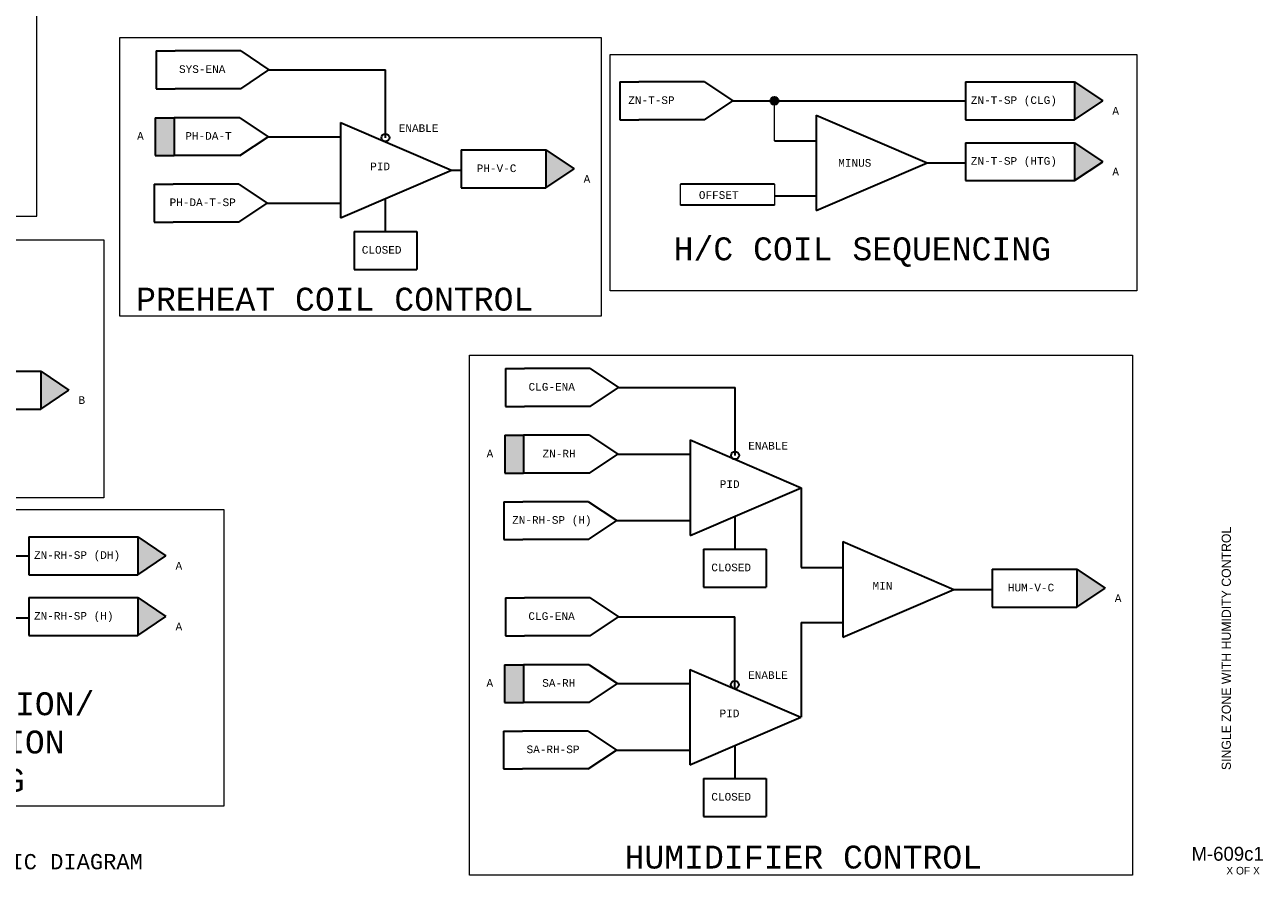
# Model space of a CAD drawing. Header units: inches. Extents: x 1.9 to 32.1, y 0.4 to 20.1.
# Tile 2 of 3: x 16 to 32.1, y 0.4 to 11.5. Entities that reach past the tile are written whole.
import ezdxf
from ezdxf.enums import TextEntityAlignment as Align

# ---------------------------------------------------------------- set-up
doc = ezdxf.new("R2010")
doc.units = ezdxf.units.IN
doc.header["$MEASUREMENT"] = 0
for name, color, linetype, lineweight in [('G-ANNO-DATA', 7, 'Continuous', 0), ('M-ANNO-SYMB', 6, 'Continuous', 30), ('M-ANNO-TEXT', 2, 'Continuous', 30), ('M-DIAG-GRPH', 6, 'Continuous', 13)]:
    doc.layers.add(name, color=color, linetype=linetype, lineweight=lineweight)
doc.styles.add('CONTROLTXT', font='monotxt.shx')
doc.styles.add('Style-LOW_RES_FILLED', font='LOW_RES_FILLED.shx')

msp = doc.modelspace()

# ---------------------------------------------------------------- hatches: boundary and pattern name
at = {"layer": 'M-ANNO-SYMB'}
for points in [[(29.673, 10.306), (29.673, 10.802), (30.042, 10.554)], [(25.803, 10.554, 1), (25.699, 10.554, 1)], [(29.673, 9.51), (29.673, 10.006), (30.042, 9.758)], [(22.225, 5.683), (22.225, 6.179), (22.473, 6.179), (22.473, 5.683)], [(29.705, 3.931), (29.705, 4.427), (30.074, 4.179)], [(22.223, 2.683), (22.223, 3.179), (22.471, 3.179), (22.471, 2.683)]]:
    msp.add_hatch(color=256, dxfattribs=at).paths.add_polyline_path(points, flags=16)
at = {"layer": 'M-ANNO-SYMB', "extrusion": (0, 0, -1)}
for points in [[(-17.904, 9.837), (-17.904, 10.333), (-17.656, 10.333), (-17.656, 9.837)], [(-22.762, 9.415), (-23.131, 9.663), (-22.762, 9.911)], [(-16.16, 6.522), (-16.529, 6.77), (-16.16, 7.018)], [(-17.428, 4.356), (-17.797, 4.604), (-17.428, 4.852)], [(-17.428, 3.56), (-17.797, 3.808), (-17.428, 4.056)]]:
    msp.add_hatch(color=256, dxfattribs=at).paths.add_polyline_path(points)

# ---------------------------------------------------------------- linework, layer by layer
at = {"layer": 'M-ANNO-SYMB'}
for p, q in [((17.668, 11.208), (17.668, 10.712)), ((17.668, 11.208), (17.916, 11.208)), ((18.775, 11.208), (17.916, 11.208)), ((18.775, 11.208), (19.144, 10.96)), ((18.775, 10.712), (19.144, 10.96)), ((19.144, 10.96), (20.666, 10.96)), ((20.666, 10.072), (20.666, 10.96)), ((17.668, 10.712), (17.916, 10.712)), ((18.775, 10.712), (17.916, 10.712)), ((23.731, 10.802), (23.979, 10.802)), ((23.731, 10.802), (23.731, 10.306)), ((24.838, 10.802), (23.979, 10.802)), ((24.838, 10.802), (25.207, 10.554)), ((28.248, 10.802), (29.673, 10.802)), ((28.248, 10.802), (28.248, 10.306)), ((29.673, 10.802), (30.042, 10.554)), ((29.673, 10.802), (29.673, 10.306)), ((24.838, 10.306), (25.207, 10.554)), ((25.207, 10.554), (28.248, 10.554)), ((29.673, 10.306), (30.042, 10.554)), ((26.295, 10.368), (26.295, 9.119)), ((26.295, 10.368), (27.747, 9.744)), ((17.656, 10.333), (17.656, 9.837)), ((17.656, 10.333), (17.904, 10.333)), ((18.763, 10.333), (17.904, 10.333)), ((17.904, 10.333), (17.904, 9.837)), ((18.763, 10.333), (19.132, 10.085)), ((20.079, 10.272), (21.531, 9.648)), ((20.079, 10.272), (20.079, 9.024)), ((23.731, 10.306), (23.979, 10.306)), ((24.838, 10.306), (23.979, 10.306)), ((28.248, 10.306), (29.673, 10.306)), ((18.763, 9.837), (19.132, 10.085)), ((19.132, 10.085), (20.079, 10.085)), ((21.655, 9.911), (22.762, 9.911)), ((21.655, 9.911), (21.655, 9.415)), ((22.762, 9.911), (23.131, 9.663)), ((22.762, 9.911), (22.762, 9.415)), ((25.751, 10.031), (26.295, 10.031)), ((28.248, 10.006), (29.673, 10.006)), ((28.248, 10.006), (28.248, 9.51)), ((29.673, 10.006), (30.042, 9.758)), ((29.673, 10.006), (29.673, 9.51)), ((17.656, 9.837), (17.904, 9.837)), ((18.763, 9.837), (17.904, 9.837)), ((26.295, 9.119), (27.747, 9.744)), ((27.747, 9.744), (28.248, 9.744)), ((29.673, 9.51), (30.042, 9.758)), ((20.079, 9.024), (21.531, 9.648)), ((21.531, 9.648), (21.655, 9.648)), ((22.762, 9.415), (23.131, 9.663)), ((17.644, 9.465), (17.644, 8.969)), ((17.644, 9.465), (17.892, 9.465)), ((18.751, 9.465), (17.892, 9.465)), ((18.751, 9.465), (19.12, 9.217)), ((21.655, 9.415), (22.762, 9.415)), ((25.751, 9.462), (24.522, 9.462)), ((28.248, 9.51), (29.673, 9.51)), ((20.664, 9.275), (20.664, 8.844)), ((25.751, 9.313), (26.295, 9.313)), ((18.751, 8.969), (19.12, 9.217)), ((19.12, 9.217), (20.079, 9.217)), ((25.751, 9.188), (24.522, 9.188)), ((17.644, 8.969), (17.892, 8.969)), ((18.751, 8.969), (17.892, 8.969)), ((20.256, 8.844), (21.075, 8.844)), ((20.256, 8.844), (20.256, 8.348)), ((21.075, 8.844), (21.075, 8.348)), ((20.256, 8.348), (21.075, 8.348)), ((15.052, 7.018), (16.16, 7.018)), ((16.16, 7.018), (16.16, 6.522)), ((16.16, 7.018), (16.529, 6.77)), ((22.237, 7.053), (22.237, 6.557)), ((22.237, 7.053), (22.485, 7.053)), ((23.344, 7.053), (22.485, 7.053)), ((23.344, 7.053), (23.714, 6.805)), ((23.344, 6.557), (23.714, 6.805)), ((23.714, 6.805), (25.236, 6.805)), ((25.236, 5.917), (25.236, 6.805)), ((16.16, 6.522), (16.529, 6.77)), ((15.052, 6.522), (16.16, 6.522)), ((22.237, 6.557), (22.485, 6.557)), ((23.344, 6.557), (22.485, 6.557)), ((22.225, 6.179), (22.225, 5.683)), ((22.225, 6.179), (22.473, 6.179)), ((23.332, 6.179), (22.473, 6.179)), ((22.473, 6.179), (22.473, 5.683)), ((23.332, 6.179), (23.702, 5.931)), ((24.648, 6.118), (24.648, 4.87)), ((24.648, 6.118), (26.1, 5.494)), ((23.332, 5.683), (23.702, 5.931)), ((23.702, 5.931), (24.648, 5.931)), ((22.225, 5.683), (22.473, 5.683)), ((23.332, 5.683), (22.473, 5.683)), ((24.648, 4.87), (26.1, 5.494)), ((26.1, 5.494), (26.1, 4.452)), ((22.213, 5.311), (22.213, 4.815)), ((22.213, 5.311), (22.461, 5.311)), ((23.32, 5.311), (22.461, 5.311)), ((23.32, 5.311), (23.69, 5.063)), ((23.32, 4.815), (23.69, 5.063)), ((23.69, 5.063), (24.648, 5.063)), ((25.233, 5.121), (25.233, 4.69)), ((16.003, 4.852), (17.428, 4.852)), ((16.003, 4.852), (16.003, 4.356)), ((17.428, 4.852), (17.797, 4.604)), ((17.428, 4.852), (17.428, 4.356)), ((22.213, 4.815), (22.461, 4.815)), ((23.32, 4.815), (22.461, 4.815)), ((26.645, 4.789), (28.097, 4.164)), ((26.645, 4.789), (26.645, 3.54)), ((12.962, 4.604), (16.003, 4.604)), ((17.428, 4.356), (17.797, 4.604)), ((24.825, 4.69), (25.644, 4.69)), ((24.825, 4.69), (24.825, 4.194)), ((25.644, 4.69), (25.644, 4.194)), ((26.1, 4.452), (26.645, 4.452)), ((28.598, 4.427), (29.705, 4.427)), ((28.598, 4.427), (28.598, 3.931)), ((29.705, 4.427), (30.074, 4.179)), ((29.705, 4.427), (29.705, 3.931)), ((16.003, 4.356), (17.428, 4.356)), ((16.003, 4.056), (17.428, 4.056)), ((16.003, 4.056), (16.003, 3.56)), ((17.428, 4.056), (17.797, 3.808)), ((17.428, 4.056), (17.428, 3.56)), ((22.235, 4.053), (22.235, 3.557)), ((22.235, 4.053), (22.483, 4.053)), ((23.342, 4.053), (22.483, 4.053)), ((23.342, 4.053), (23.711, 3.805)), ((24.825, 4.194), (25.644, 4.194)), ((26.645, 3.54), (28.097, 4.164)), ((28.097, 4.164), (28.598, 4.164)), ((29.705, 3.931), (30.074, 4.179)), ((28.598, 3.931), (29.705, 3.931)), ((15.502, 3.794), (16.003, 3.794)), ((17.428, 3.56), (17.797, 3.808)), ((23.342, 3.557), (23.711, 3.805)), ((23.711, 3.805), (25.233, 3.805)), ((25.233, 2.866), (25.233, 3.805)), ((26.1, 3.733), (26.1, 2.494)), ((26.1, 3.733), (26.645, 3.733)), ((16.003, 3.56), (17.428, 3.56)), ((22.235, 3.557), (22.483, 3.557)), ((23.342, 3.557), (22.483, 3.557)), ((22.223, 3.179), (22.223, 2.683)), ((22.223, 3.179), (22.471, 3.179)), ((23.33, 3.179), (22.471, 3.179)), ((22.471, 3.179), (22.471, 2.683)), ((23.33, 3.179), (23.699, 2.931)), ((24.646, 3.118), (24.646, 1.87)), ((24.646, 3.118), (26.098, 2.494)), ((23.33, 2.683), (23.699, 2.931)), ((23.699, 2.931), (24.646, 2.931)), ((22.223, 2.683), (22.471, 2.683)), ((23.33, 2.683), (22.471, 2.683)), ((24.646, 1.87), (26.098, 2.494)), ((22.211, 2.311), (22.211, 1.815)), ((22.211, 2.311), (22.459, 2.311)), ((23.318, 2.311), (22.459, 2.311)), ((23.318, 2.311), (23.687, 2.063)), ((25.233, 2.122), (25.233, 1.691)), ((23.318, 1.815), (23.687, 2.063)), ((23.687, 2.063), (24.646, 2.063)), ((22.211, 1.815), (22.459, 1.815)), ((23.318, 1.815), (22.459, 1.815)), ((24.825, 1.691), (25.644, 1.691)), ((24.825, 1.691), (24.825, 1.195)), ((25.644, 1.691), (25.644, 1.195)), ((24.825, 1.195), (25.644, 1.195))]:
    msp.add_line(p, q, dxfattribs=at)
for centre in [(25.751, 10.554), (20.666, 10.072), (25.236, 5.917), (25.233, 2.917)]:
    msp.add_circle(centre, 0.0518, dxfattribs=at)
at = {"layer": 'M-DIAG-GRPH'}
for p, q in [((17.195, 11.381), (23.484, 11.381)), ((17.195, 7.737), (17.195, 11.381)), ((23.484, 11.381), (23.484, 7.737)), ((23.603, 11.158), (30.486, 11.158)), ((23.603, 8.067), (23.603, 11.158)), ((30.486, 11.158), (30.486, 8.067)), ((25.751, 10.031), (25.751, 10.554)), ((24.522, 9.188), (24.522, 9.462)), ((25.751, 9.462), (25.751, 9.188)), ((11.181, 8.734), (16.984, 8.734)), ((16.984, 8.734), (16.984, 5.363)), ((30.486, 8.067), (23.603, 8.067)), ((23.484, 7.737), (17.195, 7.737)), ((21.764, 7.227), (30.43, 7.227)), ((21.764, 0.425), (21.764, 7.227)), ((30.43, 7.227), (30.43, 0.425)), ((16.984, 5.363), (11.181, 5.363)), ((30.43, 0.425), (21.764, 0.425))]:
    msp.add_line(p, q, dxfattribs=at)
for points in [[(16.109, 20.118), (1.931, 20.118), (1.931, 9.046), (16.109, 9.046)], [(11.112, 5.208), (18.552, 5.208), (18.552, 1.328), (11.112, 1.328)]]:
    msp.add_3dface(points, dxfattribs=at)

# ---------------------------------------------------------------- texts
at = {"layer": 'G-ANNO-DATA', "color": 7, "linetype": 'Continuous', "lineweight": 0, "style": 'Style-LOW_RES_FILLED'}
msp.add_text('SINGLE ZONE WITH HUMIDITY CONTROL', height=0.12, rotation=90, dxfattribs=at).set_placement((31.657, 3.392), align=Align.MIDDLE_CENTER)
msp.add_text('M-609c1', height=0.1815, dxfattribs=at).set_placement((31.675, 0.706), align=Align.MIDDLE_CENTER)
msp.add_text('X OF X', height=0.1, dxfattribs=at).set_placement((31.658, 0.535), align=Align.TOP_LEFT)
at = {"layer": 'M-ANNO-TEXT', "linetype": 'Continuous', "style": 'CONTROLTXT'}
msp.add_text('CONTROL LOGIC DIAGRAM', height=0.2, dxfattribs=at).set_placement((15.678, 0.503), align=Align.CENTER)
at = {"layer": 'M-ANNO-TEXT', "style": 'CONTROLTXT'}
for s, insert, char_height, width, attachment_point in [('SYS-ENA', (17.968, 11.019), 0.1, 0.3441, 1), ('ZN-T-SP', (23.84, 10.613), 0.1, 1.2605, 1), ('ZN-T-SP (CLG)', (28.318, 10.613), 0.1, 1.5219, 1), ('A', (30.168, 10.473), 0.1, 0.13092, 1), ('ENABLE', (20.84, 10.247), 0.1, 0.3441, 1), ('A', (17.42, 10.145), 0.1, 0.1309, 1), ('PH-DA-T', (18.05, 10.145), 0.1, 0.3441, 1), ('PID', (20.467, 9.746), 0.1, 0.22838, 1), ('PH-V-C', (21.859, 9.722), 0.1, 0.3441, 1), ('MINUS', (26.585, 9.792), 0.1, 0.2284, 1), ('ZN-T-SP (HTG)', (28.318, 9.818), 0.1, 1.5887, 1), ('A', (23.257, 9.583), 0.1, 0.13092, 1), ('A', (30.168, 9.678), 0.1, 0.13092, 1), ('PH-DA-T-SP', (17.845, 9.277), 0.1, 0.3441, 1), ('OFFSET', (24.763, 9.372), 0.1, 0.3441, 1), ('H/C COIL SEQUENCING', (26.9, 8.768), 0.3, 6.28413, 2), ('CLOSED', (20.357, 8.655), 0.1, 0.3441, 1), ('PREHEAT COIL CONTROL', (17.407, 8.11), 0.3, 6.01406, 1), ('CLG-ENA', (22.537, 6.864), 0.1, 0.3441, 1), ('B', (16.654, 6.69), 0.1, 0.13092, 1), ('A', (21.989, 5.99), 0.1, 0.1309, 1), ('ZN-RH', (22.719, 5.99), 0.1, 0.3441, 1), ('ENABLE', (25.409, 6.093), 0.1, 0.3441, 1), ('PID', (25.036, 5.591), 0.1, 0.22838, 1), ('ZN-RH-SP (H)', (22.322, 5.122), 0.1, 1.26052, 1), ('ZN-RH-SP (DH)', (16.073, 4.663), 0.1, 1.52187, 1), ('A', (17.923, 4.523), 0.1, 0.13092, 1), ('CLOSED', (24.926, 4.501), 0.1, 0.3441, 1), ('MIN', (27.033, 4.262), 0.1, 0.2284, 1), ('HUM-V-C', (28.802, 4.238), 0.1, 0.3441, 1), ('A', (30.2, 4.099), 0.1, 0.13092, 1), ('ZN-RH-SP (H)', (16.073, 3.868), 0.1, 1.58873, 1), ('A', (17.923, 3.728), 0.1, 0.13092, 1), ('CLG-ENA', (22.535, 3.865), 0.1, 0.3441, 1), ('ENABLE', (25.407, 3.093), 0.1, 0.3441, 1), ('A', (21.987, 2.99), 0.1, 0.1309, 1), ('SA-RH', (22.716, 2.99), 0.1, 0.3441, 1), ('DEHUMIDIFICATION/\\PHUMIDIFICATION SEQUENCING', (14.655, 2.818), 0.3, 5.4063, 2), ('PID', (25.034, 2.592), 0.1, 0.22838, 1), ('SA-RH-SP', (22.511, 2.122), 0.1, 0.3441, 1), ('CLOSED', (24.926, 1.502), 0.1, 0.3441, 1), ('HUMIDIFIER CONTROL', (23.792, 0.813), 0.3, 5.4063, 1)]:
    msp.add_mtext(s, dxfattribs=dict(at, insert=insert, char_height=char_height, width=width, attachment_point=attachment_point))

doc.saveas('drawing.dxf')
